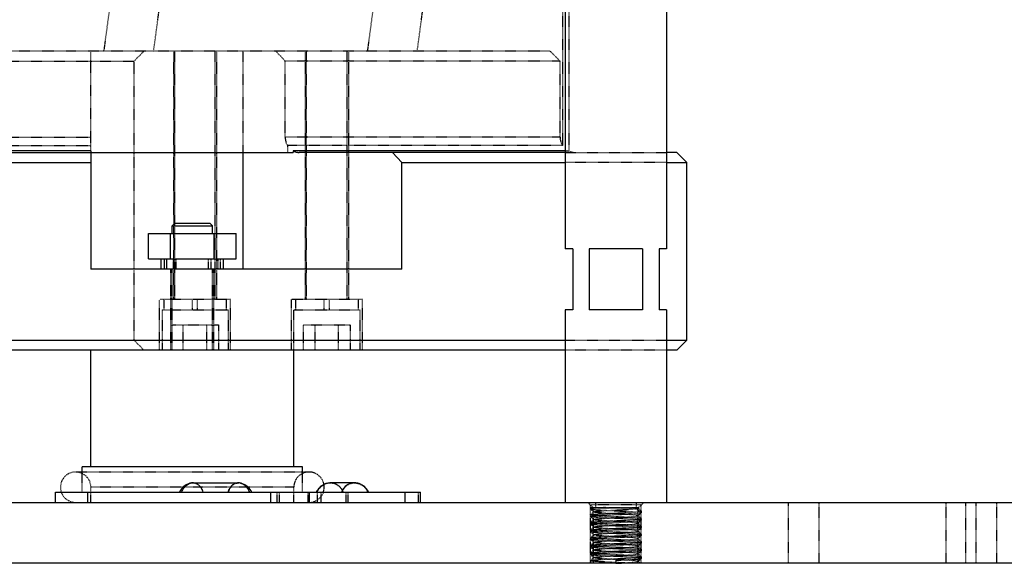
# Model space of a CAD drawing. Header units: millimetres. Extents: x -24622 to 2009, y -1603 to 2074.
# Tile 16 of 256: x -2196 to -2001, y 910 to 1017. Entities that reach past the tile are written whole.
import ezdxf

# ---------------------------------------------------------------- set-up
doc = ezdxf.new("R2010")
doc.units = ezdxf.units.MM
doc.linetypes.add('HIDDEN', pattern=[0.2, 0.1, -0.1])
doc.layers.add('02___PRT_ALL_AXES', color=7, linetype='Continuous')
doc.layers.add('DEFAULT_2', color=8, linetype='HIDDEN')

msp = doc.modelspace()

# ---------------------------------------------------------------- linework, layer by layer
at = {"color": 7, "linetype": 'Continuous'}
for p, q in [((-2088.022, 1062.209), (-2088.022, 972.209)), ((-2068.022, 1062.209), (-2068.022, 972.209)), ((-2398.478, 991.209), (-2141.64, 991.209)), ((-2181.522, 991.506), (-2230.022, 991.506)), ((-2181.522, 991.506), (-2181.522, 968.209)), ((-2151.522, 968.209), (-2151.522, 991.209)), ((-2088.022, 991.506), (-2141.64, 991.506)), ((-2141.64, 991.506), (-2141.64, 991.209)), ((-2088.022, 991.209), (-2140.435, 991.209)), ((-2120.244, 989.209), (-2122.066, 991.209)), ((-2066.021, 991.209), (-2068.022, 991.209)), ((-2066.021, 991.209), (-2064.022, 989.21)), ((-2400.3, 989.209), (-2181.522, 989.209)), ((-2120.244, 989.209), (-2088.022, 989.21)), ((-2120.244, 968.209), (-2120.244, 989.209)), ((-2068.022, 989.21), (-2064.022, 989.209)), ((-2064.022, 954.209), (-2064.022, 989.209)), ((-2165.022, 977.209), (-2165.522, 976.709)), ((-2165.522, 976.709), (-2157.522, 976.709)), ((-2165.522, 975.209), (-2165.522, 976.709)), ((-2158.022, 977.209), (-2165.022, 977.209)), ((-2158.022, 977.209), (-2157.522, 976.709)), ((-2157.522, 975.209), (-2157.522, 976.709)), ((-2170.182, 975.209), (-2152.862, 975.209)), ((-2170.182, 970.209), (-2170.182, 975.209)), ((-2165.852, 970.209), (-2165.852, 975.209)), ((-2157.192, 970.209), (-2157.192, 975.209)), ((-2152.862, 970.209), (-2152.862, 975.209)), ((-2086.522, 972.209), (-2088.022, 972.209)), ((-2086.522, 972.209), (-2086.522, 960.209)), ((-2072.754, 972.209), (-2083.29, 972.209)), ((-2083.29, 972.209), (-2083.29, 960.209)), ((-2072.754, 972.209), (-2072.754, 960.209)), ((-2068.022, 972.209), (-2069.522, 972.209)), ((-2069.522, 972.209), (-2069.522, 960.209)), ((-2170.182, 970.209), (-2152.862, 970.209)), ((-2167.672, 968.209), (-2167.672, 970.209)), ((-2167.081, 970.209), (-2167.081, 968.209)), ((-2166.581, 968.209), (-2166.581, 970.209)), ((-2155.372, 968.209), (-2155.372, 970.209)), ((-2120.244, 968.209), (-2181.522, 968.209)), ((-2086.522, 960.209), (-2088.022, 960.209)), ((-2088.022, 960.209), (-2088.022, 922.209)), ((-2072.754, 960.209), (-2083.29, 960.209)), ((-2068.022, 960.209), (-2069.522, 960.209)), ((-2068.022, 960.209), (-2068.022, 922.209)), ((-2404.022, 954.209), (-2088.022, 954.209)), ((-2068.022, 954.209), (-2064.022, 954.209)), ((-2066.022, 952.209), (-2064.022, 954.209)), ((-2088.022, 952.209), (-2402.022, 952.209)), ((-2181.522, 929.209), (-2181.522, 952.209)), ((-2141.522, 929.209), (-2141.522, 952.209)), ((-2066.022, 952.209), (-2068.022, 952.209)), ((-2183.21, 927.871), (-2183.21, 929.209)), ((-2139.835, 929.209), (-2183.209, 929.209)), ((-2139.834, 927.871), (-2139.834, 929.209)), ((-2161.442, 926.06), (-2152.436, 926.06)), ((-2129.538, 926.06), (-2134.33, 926.06)), ((-2129.538, 926.06), (-2129.562, 926.059)), ((-2128.661, 925.923), (-2128.666, 925.926)), ((-2188.522, 922.209), (-2188.522, 924.209)), ((-2188.52, 924.209), (-2116.565, 924.209)), ((-2182.205, 924.209), (-2182.205, 922.209)), ((-2146.076, 922.209), (-2146.076, 924.209)), ((-2138.48, 924.209), (-2138.48, 922.209)), ((-2119.565, 922.209), (-2119.565, 924.209)), ((-2116.565, 922.209), (-2116.565, 924.209)), ((-2503.022, 922.209), (-1953.022, 922.209)), ((-1953.022, 910.209), (-2503.022, 910.209))]:
    msp.add_line(p, q, dxfattribs=at)
for points in [[(-2161.434, 926.06), (-2161.987, 926.002), (-2162.87, 925.639)], [(-2149.774, 924.209), (-2149.942, 924.511), (-2150.375, 925.101), (-2151.011, 925.64), (-2151.895, 926.003), (-2152.446, 926.06)], [(-2134.312, 926.06), (-2135.203, 925.925), (-2136.181, 925.399)], [(-2126.769, 924.209), (-2126.95, 924.55), (-2127.681, 925.393), (-2128.653, 925.922), (-2129.562, 926.06)], [(-2162.87, 925.639), (-2163.504, 925.099), (-2163.936, 924.511), (-2164.104, 924.209)], [(-2136.181, 925.399), (-2136.916, 924.554), (-2137.1, 924.209)]]:
    msp.add_lwpolyline(points, dxfattribs=at)
for centre, radius, start, end in [((-2140.415, 993.868), 2.662, 242.58018, 255.78593), ((-2140.433, 993.807), 2.597, 255.85527, 269.95539), ((-2134.302, 923.302), 2.762, 112.56851, 116.53741), ((-2129.454, 923.306), 2.788, 151.79005, 161.09977), ((-2129.448, 923.301), 2.795, 147.14248, 151.74867)]:
    msp.add_arc(centre, radius, start, end, dxfattribs=at)
for points, start_tangent, end_tangent in [([(-2163.098, 925.177), (-2162.33, 925.83), (-2161.442, 926.06)], (0.6287687, 0.7775924), (1, -0.0002065)), ([(-2152.446, 926.06), (-2153.116, 925.925), (-2153.717, 925.538), (-2154.464, 924.209)], (-0.9999892, -0.0046457), (-0.2233503, -0.9747382)), ([(-2135.363, 925.852), (-2134.33, 926.06)], (0.923449, 0.3837212), (1, -0.0000301)), ([(-2129.562, 926.06), (-2130.833, 925.722), (-2131.797, 924.817)], (-0.9999669, -0.0081367), (-0.5425179, -0.8400443)), ([(-2163.66, 924.209), (-2163.263, 924.955), (-2163.098, 925.177)], (0.3768737, 0.9262647), (0.6287687, 0.7775924)), ([(-2136.985, 924.209), (-2136.859, 924.467), (-2136.343, 925.177)], (0.4003522, 0.9163613), (0.6931112, 0.7208307)), ([(-2136.343, 925.177), (-2135.537, 925.773)], (0.6931112, 0.7208307), (0.8946658, 0.4467361))]:
    msp.add_spline(points, degree=3, dxfattribs=dict(at, start_tangent=start_tangent, end_tangent=end_tangent))
at = {"layer": '02___PRT_ALL_AXES', "color": 7, "linetype": 'Continuous'}
for p, q in [((-2088.022, 1062.209), (-2088.022, 972.209)), ((-2068.022, 1062.209), (-2068.022, 972.209)), ((-2088.022, 960.209), (-2088.022, 922.209)), ((-2068.022, 960.209), (-2068.022, 922.209))]:
    msp.add_line(p, q, dxfattribs=at)
at = {"layer": '02___PRT_ALL_AXES', "color": 8, "linetype": 'HIDDEN'}
for p, q in [((-2088.022, 922.209), (-2068.022, 922.209)), ((-2082.022, 922.209), (-2082.022, 921.209)), ((-2074.022, 922.209), (-2074.022, 921.209)), ((-2083.022, 921.209), (-2083.022, 920.934)), ((-2082.022, 921.209), (-2074.022, 921.209)), ((-2073.022, 920.484), (-2073.022, 920.184)), ((-2083.022, 919.734), (-2083.022, 919.434)), ((-2083.022, 918.234), (-2083.022, 917.934)), ((-2073.022, 918.984), (-2073.022, 918.684)), ((-2083.022, 916.734), (-2083.022, 916.434)), ((-2073.022, 917.484), (-2073.022, 917.184)), ((-2083.022, 915.234), (-2083.022, 914.934)), ((-2073.022, 915.984), (-2073.022, 915.684)), ((-2073.022, 914.484), (-2073.022, 914.184)), ((-2083.022, 913.734), (-2083.022, 913.434)), ((-2083.022, 912.234), (-2083.022, 911.934)), ((-2073.022, 912.984), (-2073.022, 912.684)), ((-2083.022, 910.734), (-2083.022, 910.209)), ((-2073.022, 911.484), (-2073.022, 911.184))]:
    msp.add_line(p, q, dxfattribs=at)
at = {"layer": 'DEFAULT_2', "color": 8, "linetype": 'HIDDEN'}
for p, q in [((-2088.522, 1135.209), (-2088.522, 992.551)), ((-2087.322, 1062.209), (-2087.322, 991.506)), ((-2174.516, 1044.534), (-2178.98, 1011.209)), ((-2122.554, 1044.534), (-2127.019, 1011.209)), ((-2169.145, 1011.209), (-2167.798, 1021.264)), ((-2117.183, 1011.209), (-2115.836, 1021.264)), ((-2091.022, 1011.209), (-2230.022, 1011.209)), ((-2181.522, 991.506), (-2181.522, 1011.209)), ((-2173.022, 1009.209), (-2171.022, 1011.209)), ((-2165.24, 1011.209), (-2165.24, 962.209)), ((-2164.99, 962.209), (-2164.99, 1011.209)), ((-2156.99, 962.209), (-2156.99, 1011.209)), ((-2156.74, 1011.209), (-2156.74, 962.209)), ((-2151.522, 991.209), (-2151.522, 1011.209)), ((-2143.218, 1009.209), (-2145.079, 1011.209)), ((-2139.259, 1011.209), (-2139.259, 962.209)), ((-2139.009, 962.209), (-2139.009, 1011.209)), ((-2131.009, 962.209), (-2131.009, 1011.209)), ((-2130.759, 1011.209), (-2130.759, 962.209)), ((-2091.022, 1011.209), (-2089.022, 1009.209)), ((-2230.022, 1009.209), (-2173.022, 1009.209)), ((-2173.022, 1009.209), (-2173.022, 954.209)), ((-2089.022, 1009.209), (-2143.218, 1009.209)), ((-2143.218, 994.209), (-2143.218, 1009.209)), ((-2089.022, 994.209), (-2089.022, 1009.209)), ((-2230.022, 994.209), (-2181.521, 994.209)), ((-2089.022, 994.209), (-2143.218, 994.209)), ((-2231.022, 992.551), (-2181.522, 992.551)), ((-2088.522, 992.551), (-2142.754, 992.551)), ((-2142.754, 992.551), (-2142.754, 991.209)), ((-2088.022, 991.506), (-2087.322, 991.506)), ((-2088.022, 991.209), (-2068.022, 991.209)), ((-2068.022, 989.21), (-2088.022, 989.21)), ((-2165.209, 968.209), (-2165.209, 970.209)), ((-2164.709, 968.209), (-2164.709, 970.209)), ((-2158.335, 968.209), (-2158.335, 970.209)), ((-2157.835, 968.209), (-2157.835, 970.209)), ((-2156.464, 970.209), (-2156.464, 968.209)), ((-2155.964, 968.209), (-2155.964, 970.209)), ((-2165.772, 952.209), (-2165.772, 968.209)), ((-2165.522, 952.209), (-2165.522, 968.209)), ((-2157.522, 952.209), (-2157.522, 968.209)), ((-2157.272, 952.209), (-2157.272, 968.209)), ((-2153.99, 962.209), (-2167.99, 962.209)), ((-2167.99, 952.209), (-2167.99, 962.209)), ((-2167.14, 962.209), (-2167.14, 960.209)), ((-2161.49, 960.209), (-2161.49, 962.209)), ((-2160.49, 960.209), (-2160.49, 962.209)), ((-2154.84, 962.209), (-2154.84, 960.209)), ((-2153.99, 952.209), (-2153.99, 962.209)), ((-2128.009, 962.209), (-2142.009, 962.209)), ((-2142.009, 962.209), (-2142.009, 952.209)), ((-2141.159, 962.209), (-2141.159, 960.209)), ((-2135.509, 960.209), (-2135.509, 962.209)), ((-2134.509, 960.209), (-2134.509, 962.209)), ((-2128.859, 962.209), (-2128.859, 960.209)), ((-2128.009, 952.209), (-2128.009, 962.209)), ((-2167.49, 960.209), (-2154.49, 960.209)), ((-2167.49, 960.209), (-2167.49, 952.209)), ((-2154.49, 960.209), (-2154.49, 952.209)), ((-2141.509, 960.209), (-2128.509, 960.209)), ((-2141.509, 952.209), (-2141.509, 960.209)), ((-2128.509, 960.209), (-2128.509, 952.209)), ((-2165.609, 957.209), (-2156.371, 957.209)), ((-2165.609, 952.209), (-2165.609, 957.209)), ((-2163.299, 952.209), (-2163.299, 957.209)), ((-2158.68, 952.209), (-2158.68, 957.209)), ((-2156.371, 957.209), (-2156.371, 952.209)), ((-2139.628, 957.209), (-2130.39, 957.209)), ((-2139.628, 952.209), (-2139.628, 957.209)), ((-2137.318, 952.209), (-2137.318, 957.209)), ((-2132.7, 952.209), (-2132.7, 957.209)), ((-2130.39, 957.209), (-2130.39, 952.209)), ((-2173.022, 954.209), (-2171.022, 952.209)), ((-2088.022, 954.209), (-2068.022, 954.209)), ((-2068.022, 952.209), (-2088.022, 952.209)), ((-2138.586, 928.209), (-2184.458, 928.209)), ((-2183.21, 924.209), (-2183.21, 927.871)), ((-2139.834, 924.209), (-2139.834, 927.871)), ((-2161.984, 926.003), (-2161.986, 926.002)), ((-2128.653, 925.922), (-2128.661, 925.923)), ((-2141.522, 925.209), (-2181.522, 925.209)), ((-2181.522, 922.209), (-2181.522, 925.209)), ((-2163.503, 925.1), (-2163.504, 925.1)), ((-2162.868, 925.64), (-2162.869, 925.639)), ((-2144.772, 922.209), (-2144.772, 924.209)), ((-2144.337, 922.209), (-2144.337, 924.209)), ((-2141.522, 922.209), (-2141.522, 925.209)), ((-2138.708, 922.209), (-2138.708, 924.209)), ((-2136.913, 924.559), (-2136.914, 924.556)), ((-2136.837, 922.209), (-2136.837, 924.209)), ((-2136.15, 922.209), (-2136.15, 924.209)), ((-2131.208, 922.209), (-2131.208, 924.209)), ((-2130.772, 922.209), (-2130.772, 924.209)), ((-2127.684, 925.395), (-2127.687, 925.398)), ((-2116.926, 922.209), (-2116.926, 924.209)), ((-2082.422, 921.109), (-2083.522, 922.209)), ((-2073.622, 921.109), (-2072.522, 922.209)), ((-2044.022, 910.209), (-2044.022, 922.209)), ((-2038.022, 922.209), (-2038.022, 910.209)), ((-2013.022, 922.209), (-2013.022, 910.209)), ((-2009.022, 910.209), (-2009.022, 922.209)), ((-2007.022, 910.209), (-2007.022, 922.209)), ((-2003.022, 922.209), (-2003.022, 910.209)), ((-2073.022, 921.709), (-2083.022, 921.709)), ((-2083.022, 910.209), (-2083.022, 921.709)), ((-2083.022, 921.209), (-2073.491, 921.209)), ((-2083.022, 920.934), (-2083.016, 920.923)), ((-2083.016, 920.923), (-2082.416, 920.321)), ((-2082.416, 920.347), (-2083.016, 919.746)), ((-2073.622, 921.109), (-2082.422, 921.109)), ((-2082.422, 910.209), (-2082.422, 921.109)), ((-2073.692, 920.609), (-2074.212, 921.209)), ((-2073.692, 921.209), (-2073.692, 920.609)), ((-2073.629, 921.071), (-2073.491, 921.209)), ((-2073.028, 920.496), (-2073.629, 921.097)), ((-2073.629, 919.571), (-2073.028, 920.173)), ((-2073.622, 910.209), (-2073.622, 921.109)), ((-2073.022, 920.484), (-2073.028, 920.496)), ((-2073.028, 920.173), (-2073.022, 920.184)), ((-2073.022, 910.209), (-2073.022, 921.709)), ((-2083.022, 919.734), (-2083.016, 919.746)), ((-2083.016, 919.423), (-2083.022, 919.434)), ((-2083.022, 918.234), (-2083.016, 918.246)), ((-2083.016, 919.423), (-2082.416, 918.821)), ((-2082.416, 918.847), (-2083.016, 918.246)), ((-2073.028, 918.996), (-2073.629, 919.597)), ((-2073.629, 918.071), (-2073.028, 918.673)), ((-2073.028, 917.496), (-2073.629, 918.097)), ((-2073.022, 918.984), (-2073.028, 918.996)), ((-2073.028, 918.673), (-2073.022, 918.684)), ((-2083.016, 917.923), (-2083.022, 917.934)), ((-2083.022, 916.734), (-2083.016, 916.746)), ((-2083.016, 916.423), (-2083.022, 916.434)), ((-2083.016, 917.923), (-2082.416, 917.321)), ((-2082.416, 917.347), (-2083.016, 916.746)), ((-2083.016, 916.423), (-2082.416, 915.821)), ((-2073.629, 916.571), (-2073.028, 917.173)), ((-2073.028, 915.996), (-2073.629, 916.597)), ((-2073.022, 917.484), (-2073.028, 917.496)), ((-2073.028, 917.173), (-2073.022, 917.184)), ((-2083.022, 915.234), (-2083.016, 915.246)), ((-2083.016, 914.923), (-2083.022, 914.934)), ((-2082.416, 915.847), (-2083.016, 915.246)), ((-2083.016, 914.923), (-2082.416, 914.321)), ((-2082.416, 914.347), (-2083.016, 913.746)), ((-2073.629, 915.071), (-2073.028, 915.673)), ((-2073.028, 914.496), (-2073.629, 915.097)), ((-2073.629, 913.571), (-2073.028, 914.173)), ((-2073.022, 915.984), (-2073.028, 915.996)), ((-2073.028, 915.673), (-2073.022, 915.684)), ((-2073.022, 914.484), (-2073.028, 914.496)), ((-2073.028, 914.173), (-2073.022, 914.184)), ((-2083.022, 913.734), (-2083.016, 913.746)), ((-2083.016, 913.423), (-2083.022, 913.434)), ((-2083.022, 912.234), (-2083.016, 912.246)), ((-2083.016, 913.423), (-2082.416, 912.821)), ((-2082.416, 912.847), (-2083.016, 912.246)), ((-2073.028, 912.996), (-2073.629, 913.597)), ((-2073.629, 912.071), (-2073.028, 912.673)), ((-2073.022, 912.984), (-2073.028, 912.996)), ((-2073.028, 912.673), (-2073.022, 912.684)), ((-2083.016, 911.923), (-2083.022, 911.934)), ((-2083.022, 910.734), (-2083.016, 910.746)), ((-2083.016, 911.923), (-2082.416, 911.321)), ((-2082.416, 911.347), (-2083.016, 910.746)), ((-2078.022, 910.809), (-2078.022, 910.209)), ((-2073.028, 911.496), (-2073.629, 912.097)), ((-2073.629, 910.571), (-2073.028, 911.173)), ((-2073.241, 910.209), (-2073.629, 910.597)), ((-2073.022, 911.484), (-2073.028, 911.496)), ((-2073.028, 911.173), (-2073.022, 911.184))]:
    msp.add_line(p, q, dxfattribs=at)
for centre, radius, start, end in [((-2086.022, 994.209), 3, 180, 213.55731), ((-2086.022, 994.209), 3, 244.32071, 270), ((-2184.522, 925.209), 3, 0, 270), ((-2138.522, 925.209), 3, 270, 180), ((-2129.6, 923.236), 2.835, 63.61439, 67.16529)]:
    msp.add_arc(centre, radius, start, end, dxfattribs=at)
for points, start_tangent, end_tangent in [([(-2143.218, 994.209), (-2143.188, 993.769), (-2142.754, 992.551)], (0, -1), (0.5244469, -0.8514431)), ([(-2141.64, 991.506), (-2141.351, 991.377), (-2140.435, 991.209)], (0.8877849, -0.4602585), (1, 0)), ([(-2161.442, 926.06), (-2162.119, 925.928), (-2162.746, 925.542), (-2163.098, 925.177)], (-1, -0.000037), (-0.6302431, -0.7763979)), ([(-2161.434, 926.06), (-2160.764, 925.925), (-2160.162, 925.54), (-2159.414, 924.209)], (0.999989, -0.0046901), (0.2236895, -0.9746605)), ([(-2159.414, 924.209), (-2160.162, 925.54), (-2160.764, 925.925), (-2161.434, 926.06)], (-0.2229191, 0.9748369), (-0.9999894, 0.0045996)), ([(-2154.464, 924.209), (-2153.717, 925.539), (-2153.115, 925.925), (-2152.446, 926.06)], (0.2232064, 0.9747712), (0.9999771, 0.0067719)), ([(-2150.219, 924.209), (-2150.607, 924.945), (-2151.133, 925.543), (-2151.758, 925.928), (-2152.436, 926.06)], (-0.3768469, 0.9262756), (-0.9999994, 0.0010573)), ([(-2152.436, 926.06), (-2151.548, 925.829), (-2150.779, 925.177)], (0.9999994, 0.0010568), (0.6295956, -0.776923)), ([(-2134.33, 926.06), (-2135.919, 925.542), (-2136.984, 924.209)], (-1, -0.0001683), (-0.401034, -0.9160632)), ([(-2131.776, 924.209), (-2132.747, 925.537), (-2134.313, 926.06)], (-0.3241643, 0.9460008), (-0.9999793, 0.006433)), ([(-2134.312, 926.06), (-2132.747, 925.537), (-2131.777, 924.209)], (0.9999761, -0.0069145), (0.3239257, -0.9460825)), ([(-2132.092, 924.209), (-2131.122, 925.536), (-2129.56, 926.06)], (0.3241549, 0.946004), (0.9999596, 0.0089907)), ([(-2126.884, 924.209), (-2127.949, 925.543), (-2129.538, 926.06)], (-0.4006624, 0.9162258), (-0.9999996, 0.0008619)), ([(-2129.538, 926.06), (-2128.5, 925.849)], (0.9999996, 0.0008618), (0.9216718, -0.3879704)), ([(-2150.779, 925.177), (-2150.615, 924.955), (-2150.219, 924.209)], (0.6295956, -0.776923), (0.3768705, -0.926266)), ([(-2128.34, 925.776), (-2127.525, 925.177)], (0.8958668, -0.4443228), (0.6926284, -0.7212946)), ([(-2127.525, 925.177), (-2127.009, 924.467), (-2126.884, 924.209)], (0.6926284, -0.7212946), (0.4007229, -0.9161993)), ([(-2080.056, 921.209), (-2080.69, 921.175), (-2081.269, 921.141), (-2081.781, 921.106), (-2082.215, 921.072), (-2082.563, 921.037), (-2082.816, 921.003), (-2082.97, 920.969), (-2083.009, 920.951), (-2083.022, 920.934)], (-0.998637, -0.0521938), (0.0028049, -0.9999961)), ([(-2083.022, 919.434), (-2082.999, 919.457), (-2082.929, 919.48), (-2082.813, 919.504), (-2082.653, 919.527), (-2082.449, 919.55), (-2082.204, 919.573), (-2081.6, 919.619), (-2080.862, 919.665), (-2080.018, 919.711), (-2079.1, 919.757), (-2078.142, 919.804), (-2077.179, 919.85), (-2076.248, 919.896), (-2075.382, 919.942), (-2074.616, 919.988), (-2073.976, 920.034), (-2073.711, 920.057), (-2073.487, 920.081), (-2073.305, 920.104), (-2073.167, 920.127), (-2073.074, 920.15), (-2073.028, 920.173)], (0, 1), (0.7089141, 0.7052948)), ([(-2083.016, 920.923), (-2082.97, 920.9), (-2082.877, 920.877), (-2082.74, 920.854), (-2082.558, 920.831), (-2082.333, 920.807), (-2082.069, 920.784), (-2081.429, 920.738), (-2080.662, 920.692), (-2079.797, 920.646), (-2078.866, 920.6), (-2077.903, 920.554), (-2076.945, 920.507), (-2076.026, 920.461), (-2075.183, 920.415), (-2074.445, 920.369), (-2073.84, 920.323), (-2073.595, 920.3), (-2073.391, 920.277), (-2073.231, 920.254), (-2073.115, 920.23), (-2073.046, 920.207), (-2073.022, 920.184)], (0.7068674, -0.7073461), (0, -1)), ([(-2083.016, 919.746), (-2082.97, 919.769), (-2082.877, 919.792), (-2082.739, 919.815), (-2082.557, 919.838), (-2082.333, 919.861), (-2082.068, 919.884), (-2081.429, 919.93), (-2080.662, 919.977), (-2079.797, 920.023), (-2078.865, 920.069), (-2077.903, 920.115), (-2076.944, 920.161), (-2076.026, 920.207), (-2075.182, 920.253), (-2074.445, 920.3), (-2073.84, 920.346), (-2073.595, 920.369), (-2073.391, 920.392), (-2073.231, 920.415), (-2073.115, 920.438), (-2073.046, 920.461), (-2073.022, 920.484)], (0.7089139, 0.705295), (0, 1)), ([(-2082.416, 920.347), (-2082.373, 920.37), (-2082.292, 920.392), (-2082.172, 920.415), (-2082.015, 920.438), (-2081.596, 920.483), (-2081.048, 920.528), (-2080.03, 920.596), (-2078.851, 920.664), (-2077.606, 920.732), (-2076.394, 920.8), (-2075.831, 920.834), (-2075.312, 920.868), (-2074.848, 920.902), (-2074.449, 920.936), (-2074.121, 920.97), (-2073.872, 921.003), (-2073.707, 921.037), (-2073.657, 921.054), (-2073.629, 921.071)], (0.7076352, 0.706578), (0.7077106, 0.7065024)), ([(-2073.629, 919.597), (-2073.671, 919.62), (-2073.752, 919.642), (-2073.872, 919.665), (-2074.029, 919.688), (-2074.449, 919.733), (-2074.996, 919.778), (-2076.014, 919.846), (-2077.193, 919.914), (-2078.439, 919.982), (-2079.651, 920.05), (-2080.213, 920.084), (-2080.732, 920.118), (-2081.196, 920.152), (-2081.596, 920.186), (-2081.923, 920.22), (-2082.172, 920.253), (-2082.337, 920.287), (-2082.388, 920.304), (-2082.416, 920.321)], (-0.7077548, 0.7064582), (-0.7073317, 0.7068818)), ([(-2073.629, 921.097), (-2073.687, 921.125), (-2073.805, 921.153), (-2073.981, 921.181), (-2074.212, 921.209)], (-0.7067916, 0.7074218), (-0.9941638, 0.1078814)), ([(-2073.028, 920.496), (-2073.091, 920.524), (-2073.225, 920.552), (-2073.426, 920.581), (-2073.692, 920.609)], (-0.7083172, 0.7058942), (-0.9954715, 0.0950605)), ([(-2073.028, 918.996), (-2073.074, 919.019), (-2073.167, 919.042), (-2073.305, 919.065), (-2073.487, 919.088), (-2073.711, 919.111), (-2073.976, 919.134), (-2074.616, 919.18), (-2075.382, 919.227), (-2076.248, 919.273), (-2077.179, 919.319), (-2078.142, 919.365), (-2079.1, 919.411), (-2080.018, 919.457), (-2080.862, 919.503), (-2081.6, 919.55), (-2082.204, 919.596), (-2082.449, 919.619), (-2082.653, 919.642), (-2082.813, 919.665), (-2082.929, 919.688), (-2082.999, 919.711), (-2083.022, 919.734)], (-0.7089139, 0.705295), (0, 1)), ([(-2083.022, 917.934), (-2082.999, 917.957), (-2082.929, 917.98), (-2082.813, 918.004), (-2082.653, 918.027), (-2082.449, 918.05), (-2082.204, 918.073), (-2081.6, 918.119), (-2080.862, 918.165), (-2080.018, 918.211), (-2079.1, 918.257), (-2078.142, 918.304), (-2077.179, 918.35), (-2076.248, 918.396), (-2075.382, 918.442), (-2074.616, 918.488), (-2073.976, 918.534), (-2073.711, 918.557), (-2073.487, 918.581), (-2073.305, 918.604), (-2073.167, 918.627), (-2073.074, 918.65), (-2073.028, 918.673)], (0, 1), (0.7089141, 0.7052948)), ([(-2073.028, 917.496), (-2073.074, 917.519), (-2073.167, 917.542), (-2073.305, 917.565), (-2073.487, 917.588), (-2073.711, 917.611), (-2073.976, 917.634), (-2074.616, 917.68), (-2075.382, 917.727), (-2076.248, 917.773), (-2077.179, 917.819), (-2078.142, 917.865), (-2079.1, 917.911), (-2080.018, 917.957), (-2080.862, 918.003), (-2081.6, 918.05), (-2082.204, 918.096), (-2082.449, 918.119), (-2082.653, 918.142), (-2082.813, 918.165), (-2082.929, 918.188), (-2082.999, 918.211), (-2083.022, 918.234)], (-0.7089139, 0.705295), (0, 1)), ([(-2073.022, 918.684), (-2073.046, 918.707), (-2073.115, 918.73), (-2073.231, 918.754), (-2073.391, 918.777), (-2073.595, 918.8), (-2073.84, 918.823), (-2074.445, 918.869), (-2075.182, 918.915), (-2076.026, 918.961), (-2076.944, 919.007), (-2077.903, 919.054), (-2078.865, 919.1), (-2079.797, 919.146), (-2080.662, 919.192), (-2081.429, 919.238), (-2082.068, 919.284), (-2082.333, 919.307), (-2082.557, 919.331), (-2082.739, 919.354), (-2082.877, 919.377), (-2082.97, 919.4), (-2083.016, 919.423)], (0, 1), (-0.7089141, 0.7052948)), ([(-2083.016, 918.246), (-2082.97, 918.269), (-2082.877, 918.292), (-2082.739, 918.315), (-2082.557, 918.338), (-2082.333, 918.361), (-2082.068, 918.384), (-2081.429, 918.43), (-2080.662, 918.477), (-2079.797, 918.523), (-2078.865, 918.569), (-2077.903, 918.615), (-2076.944, 918.661), (-2076.026, 918.707), (-2075.182, 918.753), (-2074.445, 918.8), (-2073.84, 918.846), (-2073.595, 918.869), (-2073.391, 918.892), (-2073.231, 918.915), (-2073.115, 918.938), (-2073.046, 918.961), (-2073.022, 918.984)], (0.7089139, 0.705295), (0, 1)), ([(-2082.416, 918.821), (-2082.422, 918.834), (-2082.416, 918.847)], (-0.707753, 0.70646), (0.7077978, 0.7064151)), ([(-2082.416, 918.847), (-2082.373, 918.87), (-2082.292, 918.892), (-2082.172, 918.915), (-2082.015, 918.938), (-2081.596, 918.983), (-2081.048, 919.028), (-2080.03, 919.096), (-2078.851, 919.164), (-2077.606, 919.232), (-2076.394, 919.3), (-2075.831, 919.334), (-2075.312, 919.368), (-2074.848, 919.402), (-2074.449, 919.436), (-2074.121, 919.47), (-2073.872, 919.503), (-2073.707, 919.537), (-2073.657, 919.554), (-2073.629, 919.571)], (0.7077978, 0.7064151), (0.7076013, 0.7066119)), ([(-2073.629, 918.097), (-2073.671, 918.12), (-2073.752, 918.142), (-2073.872, 918.165), (-2074.029, 918.188), (-2074.449, 918.233), (-2074.996, 918.278), (-2076.014, 918.346), (-2077.193, 918.414), (-2078.439, 918.482), (-2079.651, 918.55), (-2080.213, 918.584), (-2080.732, 918.618), (-2081.196, 918.652), (-2081.596, 918.686), (-2081.923, 918.72), (-2082.172, 918.753), (-2082.337, 918.787), (-2082.388, 918.804), (-2082.416, 918.821)], (-0.7077504, 0.7064625), (-0.707753, 0.70646)), ([(-2082.416, 917.347), (-2082.373, 917.37), (-2082.292, 917.392), (-2082.172, 917.415), (-2082.015, 917.438), (-2081.596, 917.483), (-2081.048, 917.528), (-2080.03, 917.596), (-2078.851, 917.664), (-2077.606, 917.732), (-2076.394, 917.8), (-2075.831, 917.834), (-2075.312, 917.868), (-2074.848, 917.902), (-2074.449, 917.936), (-2074.121, 917.97), (-2073.872, 918.003), (-2073.707, 918.037), (-2073.657, 918.054), (-2073.629, 918.071)], (0.7075988, 0.7066144), (0.7078004, 0.7064125)), ([(-2073.629, 919.571), (-2073.622, 919.584), (-2073.629, 919.597)], (0.7076014, 0.7066119), (-0.7077548, 0.7064582)), ([(-2073.629, 918.071), (-2073.622, 918.084), (-2073.629, 918.097)], (0.7078004, 0.7064125), (-0.7077504, 0.7064625)), ([(-2083.022, 916.434), (-2082.999, 916.457), (-2082.929, 916.48), (-2082.813, 916.504), (-2082.653, 916.527), (-2082.449, 916.55), (-2082.204, 916.573), (-2081.6, 916.619), (-2080.862, 916.665), (-2080.018, 916.711), (-2079.1, 916.757), (-2078.142, 916.804), (-2077.179, 916.85), (-2076.248, 916.896), (-2075.382, 916.942), (-2074.616, 916.988), (-2073.976, 917.034), (-2073.711, 917.057), (-2073.487, 917.081), (-2073.305, 917.104), (-2073.167, 917.127), (-2073.074, 917.15), (-2073.028, 917.173)], (0, 1), (0.7089141, 0.7052948)), ([(-2073.028, 915.996), (-2073.074, 916.019), (-2073.167, 916.042), (-2073.305, 916.065), (-2073.487, 916.088), (-2073.711, 916.111), (-2073.976, 916.134), (-2074.616, 916.18), (-2075.382, 916.227), (-2076.248, 916.273), (-2077.179, 916.319), (-2078.142, 916.365), (-2079.1, 916.411), (-2080.018, 916.457), (-2080.862, 916.503), (-2081.6, 916.55), (-2082.204, 916.596), (-2082.449, 916.619), (-2082.653, 916.642), (-2082.813, 916.665), (-2082.929, 916.688), (-2082.999, 916.711), (-2083.022, 916.734)], (-0.7089139, 0.705295), (0, 1)), ([(-2073.022, 917.184), (-2073.046, 917.207), (-2073.115, 917.23), (-2073.231, 917.254), (-2073.391, 917.277), (-2073.595, 917.3), (-2073.84, 917.323), (-2074.445, 917.369), (-2075.182, 917.415), (-2076.026, 917.461), (-2076.944, 917.507), (-2077.903, 917.554), (-2078.865, 917.6), (-2079.797, 917.646), (-2080.662, 917.692), (-2081.429, 917.738), (-2082.068, 917.784), (-2082.333, 917.807), (-2082.557, 917.831), (-2082.739, 917.854), (-2082.877, 917.877), (-2082.97, 917.9), (-2083.016, 917.923)], (0, 1), (-0.7089141, 0.7052948)), ([(-2083.016, 916.746), (-2082.97, 916.769), (-2082.877, 916.792), (-2082.739, 916.815), (-2082.557, 916.838), (-2082.333, 916.861), (-2082.068, 916.884), (-2081.429, 916.93), (-2080.662, 916.977), (-2079.797, 917.023), (-2078.865, 917.069), (-2077.903, 917.115), (-2076.944, 917.161), (-2076.026, 917.207), (-2075.182, 917.253), (-2074.445, 917.3), (-2073.84, 917.346), (-2073.595, 917.369), (-2073.391, 917.392), (-2073.231, 917.415), (-2073.115, 917.438), (-2073.046, 917.461), (-2073.022, 917.484)], (0.7089139, 0.705295), (0, 1)), ([(-2082.352, 916.309), (-2082.618, 916.338), (-2082.819, 916.366), (-2082.953, 916.395), (-2083.016, 916.423)], (-0.9954715, 0.0950605), (-0.7083175, 0.705894)), ([(-2082.416, 917.321), (-2082.422, 917.334), (-2082.416, 917.347)], (-0.7077573, 0.7064556), (0.7075988, 0.7066144)), ([(-2073.629, 916.597), (-2073.671, 916.62), (-2073.752, 916.642), (-2073.872, 916.665), (-2074.029, 916.688), (-2074.449, 916.733), (-2074.996, 916.778), (-2076.014, 916.846), (-2077.193, 916.914), (-2078.439, 916.982), (-2079.651, 917.05), (-2080.213, 917.084), (-2080.732, 917.118), (-2081.196, 917.152), (-2081.596, 917.186), (-2081.923, 917.22), (-2082.172, 917.253), (-2082.337, 917.287), (-2082.388, 917.304), (-2082.416, 917.321)], (-0.7073292, 0.7068843), (-0.7077573, 0.7064557)), ([(-2082.416, 915.847), (-2082.373, 915.87), (-2082.292, 915.892), (-2082.172, 915.915), (-2082.015, 915.938), (-2081.596, 915.983), (-2081.048, 916.028), (-2080.03, 916.096), (-2078.851, 916.164), (-2077.606, 916.232), (-2076.394, 916.3), (-2075.831, 916.334), (-2075.312, 916.368), (-2074.848, 916.402), (-2074.449, 916.436), (-2074.121, 916.47), (-2073.872, 916.503), (-2073.707, 916.537), (-2073.657, 916.554), (-2073.629, 916.571)], (0.7077081, 0.706505), (0.7076377, 0.7065755)), ([(-2073.022, 915.684), (-2073.039, 915.704), (-2073.089, 915.723), (-2073.172, 915.743), (-2073.287, 915.762), (-2073.613, 915.801), (-2074.055, 915.841), (-2074.604, 915.88), (-2075.244, 915.919), (-2075.959, 915.958), (-2076.728, 915.997), (-2078.349, 916.075), (-2079.936, 916.153), (-2081.319, 916.231), (-2082.352, 916.309)], (0, 1), (-0.9954715, 0.0950605)), ([(-2083.022, 914.934), (-2082.999, 914.957), (-2082.929, 914.98), (-2082.813, 915.004), (-2082.653, 915.027), (-2082.449, 915.05), (-2082.204, 915.073), (-2081.6, 915.119), (-2080.862, 915.165), (-2080.018, 915.211), (-2079.1, 915.257), (-2078.142, 915.304), (-2077.179, 915.35), (-2076.248, 915.396), (-2075.382, 915.442), (-2074.616, 915.488), (-2073.976, 915.534), (-2073.711, 915.557), (-2073.487, 915.581), (-2073.305, 915.604), (-2073.167, 915.627), (-2073.074, 915.65), (-2073.028, 915.673)], (0, 1), (0.7089141, 0.7052948)), ([(-2082.352, 915.109), (-2082.641, 915.141), (-2082.852, 915.172), (-2082.979, 915.203), (-2083.011, 915.219), (-2083.022, 915.234)], (-0.9954715, 0.0950605), (0, 1)), ([(-2083.022, 913.434), (-2082.999, 913.457), (-2082.929, 913.48), (-2082.813, 913.504), (-2082.653, 913.527), (-2082.449, 913.55), (-2082.204, 913.573), (-2081.6, 913.619), (-2080.862, 913.665), (-2080.018, 913.711), (-2079.1, 913.757), (-2078.142, 913.804), (-2077.179, 913.85), (-2076.248, 913.896), (-2075.382, 913.942), (-2074.616, 913.988), (-2073.976, 914.034), (-2073.711, 914.057), (-2073.487, 914.081), (-2073.305, 914.104), (-2073.167, 914.127), (-2073.074, 914.15), (-2073.028, 914.173)], (0, 1), (0.7089141, 0.7052948)), ([(-2083.016, 915.246), (-2082.97, 915.269), (-2082.877, 915.292), (-2082.739, 915.315), (-2082.557, 915.338), (-2082.333, 915.361), (-2082.068, 915.384), (-2081.429, 915.43), (-2080.662, 915.477), (-2079.797, 915.523), (-2078.865, 915.569), (-2077.903, 915.615), (-2076.944, 915.661), (-2076.026, 915.707), (-2075.182, 915.753), (-2074.445, 915.8), (-2073.84, 915.846), (-2073.595, 915.869), (-2073.391, 915.892), (-2073.231, 915.915), (-2073.115, 915.938), (-2073.046, 915.961), (-2073.022, 915.984)], (0.7089139, 0.705295), (0, 1)), ([(-2073.022, 914.184), (-2073.046, 914.207), (-2073.115, 914.23), (-2073.231, 914.254), (-2073.391, 914.277), (-2073.595, 914.3), (-2073.84, 914.323), (-2074.445, 914.369), (-2075.182, 914.415), (-2076.026, 914.461), (-2076.944, 914.507), (-2077.903, 914.554), (-2078.865, 914.6), (-2079.797, 914.646), (-2080.662, 914.692), (-2081.429, 914.738), (-2082.068, 914.784), (-2082.333, 914.807), (-2082.557, 914.831), (-2082.739, 914.854), (-2082.877, 914.877), (-2082.97, 914.9), (-2083.016, 914.923)], (0, 1), (-0.7089141, 0.7052948)), ([(-2083.016, 913.746), (-2082.97, 913.769), (-2082.877, 913.792), (-2082.739, 913.815), (-2082.557, 913.838), (-2082.333, 913.861), (-2082.068, 913.884), (-2081.429, 913.93), (-2080.662, 913.977), (-2079.797, 914.023), (-2078.865, 914.069), (-2077.903, 914.115), (-2076.944, 914.161), (-2076.026, 914.207), (-2075.182, 914.253), (-2074.445, 914.3), (-2073.84, 914.346), (-2073.595, 914.369), (-2073.391, 914.392), (-2073.231, 914.415), (-2073.115, 914.438), (-2073.046, 914.461), (-2073.022, 914.484)], (0.7089139, 0.705295), (0, 1)), ([(-2081.833, 915.709), (-2082.064, 915.737), (-2082.24, 915.765), (-2082.358, 915.793), (-2082.416, 915.821)], (-0.9941638, 0.1078814), (-0.7067941, 0.7074193)), ([(-2082.416, 914.347), (-2082.373, 914.37), (-2082.292, 914.392), (-2082.172, 914.415), (-2082.015, 914.438), (-2081.596, 914.483), (-2081.048, 914.528), (-2080.03, 914.596), (-2078.851, 914.664), (-2077.606, 914.732), (-2076.394, 914.8), (-2075.831, 914.834), (-2075.312, 914.868), (-2074.848, 914.902), (-2074.449, 914.936), (-2074.121, 914.97), (-2073.872, 915.003), (-2073.707, 915.037), (-2073.657, 915.054), (-2073.629, 915.071)], (0.7059396, 0.708272), (0.7072249, 0.7069886)), ([(-2073.629, 913.597), (-2073.671, 913.62), (-2073.752, 913.642), (-2073.872, 913.665), (-2074.029, 913.688), (-2074.449, 913.733), (-2074.996, 913.778), (-2076.014, 913.846), (-2077.193, 913.914), (-2078.439, 913.982), (-2079.651, 914.05), (-2080.213, 914.084), (-2080.732, 914.118), (-2081.196, 914.152), (-2081.596, 914.186), (-2081.923, 914.22), (-2082.172, 914.253), (-2082.338, 914.287), (-2082.388, 914.304), (-2082.416, 914.321)], (-0.705622, 0.7085884), (-0.70696, 0.7072535)), ([(-2073.028, 914.496), (-2073.063, 914.515), (-2073.13, 914.534), (-2073.229, 914.553), (-2073.359, 914.572), (-2073.707, 914.611), (-2074.167, 914.649), (-2074.726, 914.687), (-2075.37, 914.726), (-2076.082, 914.764), (-2076.844, 914.802), (-2078.438, 914.879), (-2079.991, 914.956), (-2081.341, 915.033), (-2082.352, 915.109)], (-0.7089139, 0.7052951), (-0.9954715, 0.0950605)), ([(-2073.629, 915.097), (-2073.662, 915.116), (-2073.723, 915.135), (-2073.812, 915.155), (-2073.927, 915.174), (-2074.237, 915.212), (-2074.643, 915.25), (-2075.136, 915.288), (-2075.703, 915.327), (-2076.329, 915.365), (-2076.999, 915.403), (-2078.399, 915.48), (-2079.761, 915.556), (-2080.946, 915.633), (-2081.833, 915.709)], (-0.7063954, 0.7078175), (-0.9941638, 0.1078814)), ([(-2073.028, 912.996), (-2073.074, 913.019), (-2073.167, 913.042), (-2073.305, 913.065), (-2073.487, 913.088), (-2073.711, 913.111), (-2073.976, 913.134), (-2074.616, 913.18), (-2075.382, 913.227), (-2076.248, 913.273), (-2077.179, 913.319), (-2078.142, 913.365), (-2079.1, 913.411), (-2080.018, 913.457), (-2080.862, 913.503), (-2081.6, 913.55), (-2082.204, 913.596), (-2082.449, 913.619), (-2082.653, 913.642), (-2082.813, 913.665), (-2082.929, 913.688), (-2082.999, 913.711), (-2083.022, 913.734)], (-0.7089139, 0.705295), (0, 1)), ([(-2083.022, 911.934), (-2082.999, 911.957), (-2082.929, 911.98), (-2082.813, 912.004), (-2082.653, 912.027), (-2082.449, 912.05), (-2082.204, 912.073), (-2081.6, 912.119), (-2080.862, 912.165), (-2080.018, 912.211), (-2079.1, 912.257), (-2078.142, 912.304), (-2077.179, 912.35), (-2076.248, 912.396), (-2075.382, 912.442), (-2074.616, 912.488), (-2073.976, 912.534), (-2073.711, 912.557), (-2073.487, 912.581), (-2073.305, 912.604), (-2073.167, 912.627), (-2073.074, 912.65), (-2073.028, 912.673)], (0, 1), (0.7089141, 0.7052948)), ([(-2073.028, 911.496), (-2073.074, 911.519), (-2073.167, 911.542), (-2073.305, 911.565), (-2073.487, 911.588), (-2073.711, 911.611), (-2073.976, 911.634), (-2074.616, 911.68), (-2075.382, 911.727), (-2076.248, 911.773), (-2077.179, 911.819), (-2078.142, 911.865), (-2079.1, 911.911), (-2080.018, 911.957), (-2080.862, 912.003), (-2081.6, 912.05), (-2082.204, 912.096), (-2082.449, 912.119), (-2082.653, 912.142), (-2082.813, 912.165), (-2082.929, 912.188), (-2082.999, 912.211), (-2083.022, 912.234)], (-0.7089139, 0.705295), (0, 1)), ([(-2073.022, 912.684), (-2073.046, 912.707), (-2073.115, 912.73), (-2073.231, 912.754), (-2073.391, 912.777), (-2073.595, 912.8), (-2073.84, 912.823), (-2074.445, 912.869), (-2075.182, 912.915), (-2076.026, 912.961), (-2076.944, 913.007), (-2077.903, 913.054), (-2078.865, 913.1), (-2079.797, 913.146), (-2080.662, 913.192), (-2081.429, 913.238), (-2082.068, 913.284), (-2082.333, 913.307), (-2082.557, 913.331), (-2082.739, 913.354), (-2082.877, 913.377), (-2082.97, 913.4), (-2083.016, 913.423)], (0, 1), (-0.7089141, 0.7052948)), ([(-2083.016, 912.246), (-2082.97, 912.269), (-2082.877, 912.292), (-2082.739, 912.315), (-2082.557, 912.338), (-2082.333, 912.361), (-2082.068, 912.384), (-2081.429, 912.43), (-2080.662, 912.477), (-2079.797, 912.523), (-2078.865, 912.569), (-2077.903, 912.615), (-2076.944, 912.661), (-2076.026, 912.707), (-2075.182, 912.753), (-2074.445, 912.8), (-2073.84, 912.846), (-2073.595, 912.869), (-2073.391, 912.892), (-2073.231, 912.915), (-2073.115, 912.938), (-2073.046, 912.961), (-2073.022, 912.984)], (0.7089139, 0.705295), (0, 1)), ([(-2082.416, 912.847), (-2082.373, 912.87), (-2082.292, 912.892), (-2082.172, 912.915), (-2082.015, 912.938), (-2081.596, 912.983), (-2081.048, 913.028), (-2080.03, 913.096), (-2078.851, 913.164), (-2077.606, 913.232), (-2076.394, 913.3), (-2075.831, 913.334), (-2075.312, 913.368), (-2074.848, 913.402), (-2074.449, 913.436), (-2074.121, 913.47), (-2073.872, 913.503), (-2073.707, 913.537), (-2073.657, 913.554), (-2073.629, 913.571)], (0.7054292, 0.7087804), (0.7066752, 0.7075381)), ([(-2073.629, 912.097), (-2073.671, 912.12), (-2073.752, 912.142), (-2073.872, 912.165), (-2074.029, 912.188), (-2074.449, 912.233), (-2074.996, 912.278), (-2076.014, 912.346), (-2077.193, 912.414), (-2078.439, 912.482), (-2079.651, 912.55), (-2080.213, 912.584), (-2080.732, 912.618), (-2081.196, 912.652), (-2081.596, 912.686), (-2081.923, 912.72), (-2082.172, 912.753), (-2082.338, 912.787), (-2082.388, 912.804), (-2082.416, 912.821)], (-0.7053474, 0.7088618), (-0.706385, 0.7078278)), ([(-2075.083, 910.209), (-2076.292, 910.275), (-2077.63, 910.341), (-2078.998, 910.406), (-2080.292, 910.472), (-2080.881, 910.505), (-2081.416, 910.537), (-2081.887, 910.57), (-2082.285, 910.603), (-2082.603, 910.636), (-2082.834, 910.669), (-2082.975, 910.701), (-2083.01, 910.718), (-2083.022, 910.734)], (-0.998263, 0.0589154), (0.0031117, 0.9999952)), ([(-2073.022, 911.184), (-2073.046, 911.207), (-2073.115, 911.23), (-2073.231, 911.254), (-2073.391, 911.277), (-2073.595, 911.3), (-2073.84, 911.323), (-2074.445, 911.369), (-2075.182, 911.415), (-2076.026, 911.461), (-2076.944, 911.507), (-2077.903, 911.554), (-2078.865, 911.6), (-2079.797, 911.646), (-2080.662, 911.692), (-2081.429, 911.738), (-2082.068, 911.784), (-2082.333, 911.807), (-2082.557, 911.831), (-2082.739, 911.854), (-2082.877, 911.877), (-2082.97, 911.9), (-2083.016, 911.923)], (0, 1), (-0.7089141, 0.7052948)), ([(-2083.016, 910.746), (-2082.97, 910.769), (-2082.877, 910.792), (-2082.74, 910.815), (-2082.558, 910.838), (-2082.333, 910.861), (-2082.069, 910.884), (-2081.429, 910.93), (-2080.662, 910.976), (-2079.797, 911.023), (-2078.866, 911.069), (-2077.903, 911.115), (-2076.945, 911.161), (-2076.026, 911.207), (-2075.183, 911.253), (-2074.445, 911.3), (-2073.84, 911.346), (-2073.595, 911.369), (-2073.391, 911.392), (-2073.231, 911.415), (-2073.115, 911.438), (-2073.046, 911.461), (-2073.022, 911.484)], (0.7072044, 0.7070091), (0, 1)), ([(-2082.416, 911.347), (-2082.373, 911.37), (-2082.292, 911.392), (-2082.172, 911.415), (-2082.015, 911.438), (-2081.596, 911.483), (-2081.048, 911.528), (-2080.03, 911.596), (-2078.851, 911.664), (-2077.606, 911.732), (-2076.394, 911.8), (-2075.831, 911.834), (-2075.312, 911.868), (-2074.848, 911.902), (-2074.449, 911.936), (-2074.121, 911.97), (-2073.872, 912.003), (-2073.707, 912.037), (-2073.657, 912.054), (-2073.629, 912.071)], (0.7053625, 0.7088468), (0.706104, 0.7081082)), ([(-2073.629, 910.597), (-2073.671, 910.62), (-2073.752, 910.642), (-2073.872, 910.665), (-2074.029, 910.688), (-2074.449, 910.733), (-2074.996, 910.778), (-2076.014, 910.846), (-2077.193, 910.914), (-2078.439, 910.982), (-2079.651, 911.05), (-2080.213, 911.084), (-2080.732, 911.118), (-2081.196, 911.152), (-2081.596, 911.186), (-2081.923, 911.22), (-2082.172, 911.253), (-2082.338, 911.287), (-2082.388, 911.304), (-2082.416, 911.321)], (-0.7054713, 0.7087385), (-0.7058467, 0.7083646)), ([(-2078.022, 910.809), (-2077.076, 910.855), (-2076.164, 910.9), (-2075.319, 910.946), (-2074.572, 910.991), (-2073.95, 911.037), (-2073.692, 911.059), (-2073.474, 911.082), (-2073.297, 911.105), (-2073.163, 911.127), (-2073.073, 911.15), (-2073.028, 911.173)], (0.9988621, 0.0476922), (0.7089074, 0.7053016)), ([(-2078.022, 910.209), (-2076.201, 910.311), (-2074.707, 910.413)], (0.9985313, 0.0541777), (0.9966126, 0.0822389)), ([(-2074.707, 910.413), (-2074.275, 910.453), (-2073.946, 910.492), (-2073.823, 910.512), (-2073.728, 910.532), (-2073.663, 910.552), (-2073.629, 910.571)], (0.9966126, 0.0822389), (0.7056307, 0.7085798))]:
    msp.add_spline(points, degree=3, dxfattribs=dict(at, start_tangent=start_tangent, end_tangent=end_tangent))

doc.saveas('drawing.dxf')
